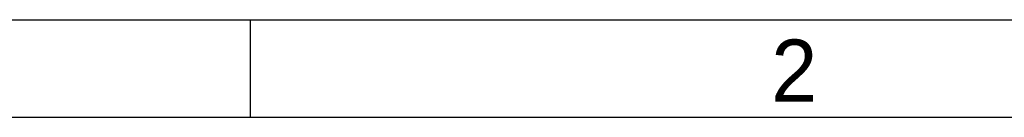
# Model space of a CAD drawing. Header units: millimetres. Extents: x 7 to 438, y 7 to 308.
# Tile 12 of 27: x 74.38 to 150.08, y 300 to 307.5. Entities that reach past the tile are written whole.
import ezdxf

# ---------------------------------------------------------------- set-up
doc = ezdxf.new("R2010")
doc.units = ezdxf.units.MM
doc.header["$LTSCALE"] = 1.5
doc.linetypes.add('SLD-实线', pattern=[0])
doc.layers.add('图框', color=7, linetype='SLD-实线')
doc.layers.add('粗实线层', color=7, linetype='SLD-实线', lineweight=25)
doc.styles.add('SLDTEXTSTYLE1', font='txt')

msp = doc.modelspace()

# ---------------------------------------------------------------- linework, layer by layer
at = {"layer": '图框'}
for p, q in [((7.5, 307.5), (438, 307.5)), ((92.1, 307.5), (92.1, 300)), ((7.5, 300), (430.5, 300))]:
    msp.add_line(p, q, dxfattribs=at)
at = {"layer": '粗实线层', "linetype": 'SLD-实线', "lineweight": 25}
msp.add_line((7.5, 300), (430.5, 300), dxfattribs=at)

# ---------------------------------------------------------------- texts
at = {"layer": '图框', "insert": (133.931273, 305.97166), "char_height": 4.7625, "attachment_point": 2, "style": 'SLDTEXTSTYLE1'}
msp.add_mtext('2', dxfattribs=at)

doc.saveas('drawing.dxf')
